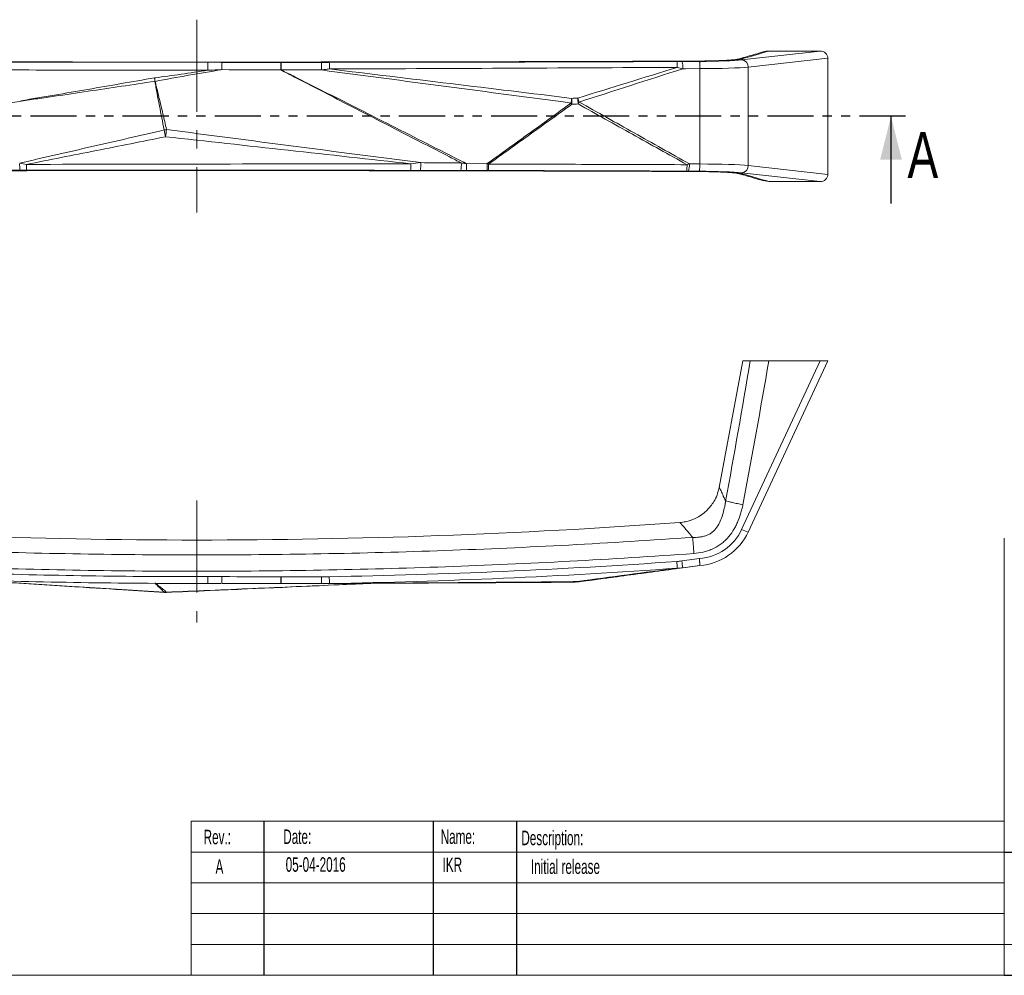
# Model space of a CAD drawing. Header units: millimetres. Extents: x 6 to 418, y 0 to 291.
# Tile 2 of 5: x 102 to 238, y 5 to 137. Entities that reach past the tile are written whole.
import ezdxf

# ---------------------------------------------------------------- set-up
doc = ezdxf.new("R2010")
doc.units = ezdxf.units.MM
doc.linetypes.add('CENTERX2', pattern=[20.32, 12.7, -2.54, 2.54, -2.54])
doc.linetypes.add('PHANTOM', pattern=[12.7, 6.35, -1.27, 1.27, -1.27, 1.27, -1.27])
doc.layers.add('GENTITLE', color=1, linetype='Continuous')
doc.layers.add('SLD-0', color=7, linetype='Continuous')
doc.styles.add('SLDTEXTSTYLE0', font='TXT', dxfattribs={"width": 0.605})
doc.styles.add('SLDTEXTSTYLE4', font='TXT', dxfattribs={"width": 0.75})

msp = doc.modelspace()

# ---------------------------------------------------------------- linework, layer by layer
at = {"color": 7, "linetype": 'CENTERX2', "lineweight": 0}
for p, q in [((126.73348, 136.76713), (126.73348, 110.17624)), ((126.73348, 70.47031), (126.73348, 53.65381))]:
    msp.add_line(p, q, dxfattribs=at)
at = {"color": 7, "linetype": 'Continuous', "lineweight": 15}
for p, q in [((201.84714, 131.22921), (212.65495, 132.44701)), ((212.65495, 132.44701), (205.59455, 132.44701)), ((138.37037, 130.88725), (143.91899, 130.88684)), ((195.24769, 131.0593), (190.59797, 131.04288)), ((193.60516, 131.00108), (196.02446, 131.01819)), ((213.73348, 131.46774), (202.75386, 130.23058)), ((213.73348, 131.46774), (213.73348, 115.42628)), ((143.9176, 129.83446), (138.36898, 129.83487)), ((196.09964, 116.87475), (196.09964, 130.01932)), ((202.75386, 116.66343), (202.75386, 130.23058)), ((102.48752, 125.54951), (97.36365, 124.72833)), ((163.90607, 116.91707), (166.77742, 116.91728)), ((194.64086, 116.88535), (196.09966, 116.87495)), ((166.77881, 115.9724), (163.90746, 115.97219)), ((191.95424, 115.84698), (195.24452, 115.83436)), ((195.96558, 115.87625), (194.50683, 115.88659)), ((201.39135, 115.57065), (201.32019, 115.58936)), ((212.65495, 114.44701), (201.84714, 115.6648)), ((202.75386, 116.66343), (213.73348, 115.42628)), ((205.59455, 114.44701), (204.81051, 114.58064)), ((212.65495, 114.44701), (205.59455, 114.44701)), ((202.00749, 89.72938), (198.75959, 72.29062)), ((201.84714, 66.49245), (212.65495, 89.72938)), ((213.73348, 89.72938), (202.75386, 66.12306)), ((212.65495, 89.72938), (205.59455, 89.72938)), ((212.65495, 89.72938), (213.73348, 89.72938)), ((199.63379, 70.34404), (199.65418, 70.44227)), ((193.60516, 62.13942), (196.02446, 62.466)), ((194.64086, 61.3219), (196.09966, 61.51924)), ((138.37037, 59.96739), (143.91899, 59.95969)), ((129.94383, 59.03118), (129.09779, 59.04145)), ((138.30355, 59.01913), (138.36904, 59.01949)), ((138.36899, 59.01973), (143.9176, 59.01203)), ((143.91768, 59.01282), (144.33899, 59.01647))]:
    msp.add_line(p, q, dxfattribs=at)
at = {"color": 8, "linetype": 'Continuous', "lineweight": 15}
for p, q in [((195.25786, 131.05543), (190.6056, 131.04011)), ((191.96209, 115.84975), (195.25506, 115.8386)), ((195.25486, 115.83846), (195.24465, 115.84894))]:
    msp.add_line(p, q, dxfattribs=at)
at = {"color": 7, "linetype": 'PHANTOM', "lineweight": 30}
msp.add_line((224.44687, 123.44701), (28.72313, 123.44701), dxfattribs=at)
at = {"color": 7, "linetype": 'Continuous', "lineweight": 30}
msp.add_line((222.44687, 111.44701), (222.44687, 123.44701), dxfattribs=at)
at = {"color": 7, "linetype": 'Continuous', "lineweight": 15, "flags": 128}
for points in [[(196.09964, 130.01916), (194.11766, 130.00516), (193.73893, 130.00248)], [(196.09964, 61.51941), (194.11766, 61.25187), (193.73893, 61.20075)]]:
    msp.add_lwpolyline(points, dxfattribs=at)
at = {"color": 8, "linetype": 'Continuous', "lineweight": 15, "flags": 128}
for points in [[(128.23865, 59.99274), (128.23923, 59.7934), (128.23979, 59.6043), (128.2403, 59.43313), (128.24074, 59.28686), (128.2411, 59.17144), (128.24136, 59.09157), (128.2415, 59.05049), (128.24154, 59.04508)], [(138.30019, 59.96733), (138.30084, 59.77448), (138.30147, 59.59096), (138.30204, 59.42374), (138.30255, 59.2792), (138.30297, 59.16282), (138.30328, 59.07904), (138.30347, 59.03104), (138.30354, 59.01967)], [(138.37037, 59.96739), (138.3701, 59.77341), (138.36984, 59.5889), (138.3696, 59.42098), (138.36939, 59.27611), (138.36922, 59.15987), (138.36909, 59.07674), (138.36901, 59.0299), (138.36899, 59.01973)], [(143.91899, 59.95969), (143.91872, 59.7657), (143.91846, 59.58119), (143.91822, 59.41328), (143.91801, 59.26841), (143.91783, 59.15217), (143.91771, 59.06903), (143.91763, 59.0222), (143.9176, 59.01203)]]:
    msp.add_lwpolyline(points, dxfattribs=at)
at = {"color": 7, "linetype": 'Continuous', "lineweight": 15}
for centre, radius, start, end in [((18.70721, 130.05239), 109.53463, 359.8638481, 0.4373999), ((158.3167, 130.1036), 28.12871, 178.4015956, 180.4489128), ((49.55527, 130.0808), 88.74858, 359.8472881, 0.5206451), ((354.46549, 130.07549), 216.09664, 179.7847716, 180.0637998), ((360.01411, 130.07509), 216.09664, 179.7847716, 180.0637998), ((130.51303, 130.15841), 14.49664, 359.2751539, 2.8820115), ((189.90062, 130.33911), 3.07792, 357.3723675, 12.3477437), ((191.5348, 130.21548), 2.2144, 354.4802046, 20.7791032), ((201.77248, 130.25047), 0.98158, 358.8390121, 85.6377744), ((-23.24875, 105.38636), 146.00419, 9.0158635, 9.207189), ((-59.19527, 107.61192), 181.3484, 6.5403891, 6.6949404), ((-157.10536, 170.25133), 338.44093, 352.3638231, 352.4739344), ((226.74057, 160.76962), 60.02325, 216.2485121, 216.437132), ((141.36339, 124.07834), 37.10254, 1.6078546, 2.8502376), ((142.96322, 124.14191), 36.34444, 1.5881591, 2.8599625), ((164.80177, 120.76511), 15.36385, 17.6226921, 19.7440754), ((164.4531, 133.70453), 17.13001, 330.0373699, 331.0640138), ((124.66854, 110.95487), 10.88273, 101.2409216, 102.9856104), ((153.71942, 127.84297), 32.117, 191.2826726, 192.9881079), ((76.35778, 126.77879), 46.47555, 352.3908144, 353.6379877), ((106.73187, 116.77948), 4.43502, 177.2537479, 190.0769423), ((111.99151, 116.66847), 8.76145, 179.0445901, 184.3393411), ((148.9389, 116.71613), 7.29222, 354.2981514, 1.4165224), ((151.92844, 116.80966), 5.68871, 351.7001258, 2.4871355), ((157.22815, 116.7824), 5.97432, 352.2152027, 2.2795431), ((351.6756, 116.72099), 187.76964, 179.9401686, 180.2284883), ((354.54695, 116.7212), 187.76964, 179.9401686, 180.2284883), ((161.46479, 116.68338), 5.49066, 352.5583866, 1.793893), ((190.92823, 116.6034), 3.39277, 347.8276003, 2.9161351), ((192.44022, 116.6723), 2.21093, 339.1836295, 5.5298462), ((201.77248, 116.64354), 0.98158, 274.3622256, 1.1609879), ((126.73348, 984.48384), 919.45742, 265.84656896, 274.15342247), ((195.50008, 69.44455), 7, 274.2980315, 335.0562238), ((195.50008, 69.49689), 8, 274.2980315, 335.0562238), ((204.23573, 71.05804), 5.15267, 242.38261, 253.2860568), ((288.9078, 68.65413), 96.22614, 183.9249078, 184.4773071), ((226.53337, 66.35303), 33.19671, 187.2921275, 188.9286579), ((-303.13155, 64.1223), 433.35023, 359.3277887, 359.4530827), ((456.74149, 65.16952), 311.79355, 180.9558539, 181.1293135), ((178.337, 61.20788), 2, 270.3326911, 273.0341929), ((179.42474, 59.52326), 0.2532, 230.1211936, 274.5006021), ((179.17728, 61.25289), 2, 273.0969075, 277.668727), ((122.33745, 59.77608), 1.94687, 266.6334663, 276.182459), ((122.41576, 59.79533), 2, 266.4311753, 270), ((122.41576, 59.79533), 2, 270, 272.428865)]:
    msp.add_arc(centre, radius, start, end, dxfattribs=at)
at = {"color": 8, "linetype": 'Continuous', "lineweight": 15}
for centre, radius, start, end in [((178.31346, 59.31278), 0.11061, 288.5417336, 344.4757767), ((178.54097, 59.28149), 0.12095, 179.2006441, 215.8288167), ((179.38569, 59.32748), 0.1233, 179.3175212, 215.5377814), ((122.30218, 57.90779), 0.10913, 223.5746112, 264.2617294), ((122.48798, 57.8573), 0.06147, 281.766301, 344.1671578)]:
    msp.add_arc(centre, radius, start, end, dxfattribs=at)
at = {"color": 7, "linetype": 'Continuous', "lineweight": 15}
for centre, major_axis, ratio, start_param, end_param in [((212.63061, 131.44563), (-1.09718, -0.12363), 0.905700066, 3.039892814, 4.588615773), ((195.50008, 131.38392), (7, 0), 0.052407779, 4.787403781, 5.847834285), ((195.50008, 130.38529), (8, 0), 0.045856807, 4.787403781, 5.847834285), ((195.50008, 116.50872), (8, 0), 0.045856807, 0.435351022, 1.495780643), ((195.50008, 115.51009), (7, 0), 0.052407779, 0.435351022, 1.504268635), ((212.63061, 115.44838), (1.09718, -0.12363), 0.905700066, 4.836162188, 6.384885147)]:
    msp.add_ellipse(centre, major_axis=major_axis, ratio=ratio, start_param=start_param, end_param=end_param, dxfattribs=at)
for points, knots in [([(204.80747, 132.33136), (204.70004, 132.29852), (203.9142, 132.05825), (202.75831, 131.71926), (201.66747, 131.413), (201.31675, 131.31453)], [0, 0, 0, 0, 0.097017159, 0.709676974, 1, 1, 1, 1]), ([(204.80984, 132.32508), (204.82769, 132.332), (204.95945, 132.38307), (205.22432, 132.4288), (205.47036, 132.4409), (205.59455, 132.44701)], [0, 0, 0, 0, 0.072010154, 0.531570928, 1, 1, 1, 1]), ([(190.6056, 131.04011), (186.56897, 131.02616), (176.94418, 130.99288), (161.70975, 130.95817), (144.90662, 130.93331), (128.08857, 130.92444), (112.44807, 130.93047), (97.99331, 130.94787), (84.72551, 130.97383), (72.84937, 131.00449), (65.40119, 131.03067), (62.37069, 131.04133)], [0, 0, 0, 0, 0.094567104, 0.225481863, 0.356436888, 0.487513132, 0.618629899, 0.72205285, 0.825495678, 0.928998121, 1, 1, 1, 1]), ([(62.4996, 131.00133), (73.43901, 130.96189), (84.3911, 130.93295), (106.30822, 130.8954), (117.2734, 130.88692), (128.23865, 130.88858)], [0, 0, 0, 0, 0.5, 0.5, 1, 1, 1, 1]), ([(128.23865, 130.88858), (128.68661, 130.88864), (129.13457, 130.88861), (129.58252, 130.88847), (129.78799, 130.88841), (129.99347, 130.88832), (130.19894, 130.88821)], [0, 0, 0, 0, 0.001343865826, 0.001343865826, 0.001343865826, 0.001960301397, 0.001960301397, 0.001960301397, 0.001960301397]), ([(138.30019, 130.88724), (138.30182, 130.88724), (138.30344, 130.88724), (138.30507, 130.88724), (138.32684, 130.88725), (138.34861, 130.88725), (138.37037, 130.88725)], [0.00000000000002, 0.00000000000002, 0.00000000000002, 0.00000000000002, 0.00000487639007, 0.00000487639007, 0.00000487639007, 0.00007018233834, 0.00007018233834, 0.00007018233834, 0.00007018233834]), ([(144.99133, 130.88729), (152.98498, 130.89454), (160.97652, 130.90719), (176.95019, 130.94383), (184.93221, 130.96794), (192.90735, 130.99731)], [0, 0, 0, 0, 0.5, 0.5, 1, 1, 1, 1]), ([(201.40543, 131.33524), (201.38641, 131.33056), (201.34361, 131.32002), (201.24581, 131.30195), (201.0173, 131.26927), (200.68951, 131.23363), (200.27689, 131.19876), (199.78907, 131.16658), (199.23714, 131.13833), (198.6065, 131.11347), (197.91771, 131.09345), (197.17275, 131.07773), (196.37056, 131.06648), (195.71925, 131.06097), (195.33914, 131.05961), (195.24768, 131.05928)], [0, 0, 0, 0, 0.066195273, 0.148963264, 0.235004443, 0.323001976, 0.411981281, 0.487840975, 0.568619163, 0.647477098, 0.725748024, 0.804168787, 0.886646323, 0.972727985, 1, 1, 1, 1]), ([(202.02558, 131.4075), (201.98226, 131.39637), (201.93708, 131.38526), (201.83342, 131.36331), (201.7763, 131.35243), (201.58811, 131.32012), (201.44038, 131.29901), (201.17882, 131.26811), (201.08493, 131.25793), (200.88196, 131.23788), (200.77253, 131.22797), (200.424, 131.19923), (200.16351, 131.18121), (199.72232, 131.15625), (199.5658, 131.14823), (199.23989, 131.1332), (198.73266, 131.11218), (198.1711, 131.09567), (197.5746, 131.08206), (197.36968, 131.07801), (196.95781, 131.071), (196.74974, 131.068), (196.11971, 131.06041), (195.692, 131.0572), (195.25765, 131.05558)], [0, 0, 0, 0, 0.0625, 0.0625, 0.125, 0.125, 0.25, 0.25, 0.3125, 0.3125, 0.375, 0.375, 0.5, 0.5, 0.5625, 0.5625, 0.625, 0.75, 0.75, 0.8125, 0.8125, 0.875, 0.875, 1, 1, 1, 1]), ([(196.09974, 130.01916), (196.09958, 130.05071), (196.09924, 130.11575), (196.09803, 130.21528), (196.09603, 130.31844), (196.09302, 130.4236), (196.08885, 130.52877), (196.08337, 130.63154), (196.07652, 130.72915), (196.06828, 130.81845), (196.05872, 130.89615), (196.048, 130.95814), (196.03636, 131.00286), (196.02847, 131.01302), (196.02446, 131.01819)], [0, 0, 0, 0, 0.062279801, 0.12838193, 0.198308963, 0.272062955, 0.349645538, 0.431057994, 0.516301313, 0.60537624, 0.698283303, 0.79502285, 0.895595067, 1, 1, 1, 1]), ([(201.31772, 131.31142), (201.32991, 131.3155), (201.35868, 131.32513), (201.38847, 131.33092), (201.40564, 131.33426)], [0, 0, 0, 0, 0.423551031, 1, 1, 1, 1]), ([(128.24154, 129.7921), (117.26434, 129.80192), (106.28722, 129.82258), (84.34622, 129.88236), (73.38221, 129.92107), (62.43089, 129.96871)], [0, 0, 0, 0, 0.5, 0.5, 1, 1, 1, 1]), ([(130.18886, 129.88321), (128.65054, 129.62764), (127.11283, 129.3683), (124.04021, 128.83317), (122.50559, 128.55618), (120.97287, 128.26827)], [0, 0, 0, 0, 0.5, 0.5, 1, 1, 1, 1]), ([(130.18886, 129.88321), (129.98477, 129.87362), (129.78068, 129.86405), (129.57659, 129.85448), (129.13159, 129.83362), (128.68656, 129.81282), (128.24154, 129.7921)], [0, 0, 0, 0, 0.000612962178, 0.000612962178, 0.000612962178, 0.001949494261, 0.001949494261, 0.001949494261, 0.001949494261]), ([(163.19774, 117.02003), (162.66116, 117.29554), (162.12461, 117.57108), (161.58807, 117.84666), (159.2166, 119.06468), (156.84546, 120.28333), (154.47477, 121.50284), (153.32468, 122.09447), (152.1747, 122.68629), (151.02484, 123.27836), (148.62107, 124.51607), (146.21785, 125.75483), (143.8154, 126.99508), (142.61415, 127.61521), (141.4131, 128.23573), (140.21229, 128.85669), (139.57597, 129.18575), (138.93972, 129.51493), (138.30354, 129.84425)], [0.00219001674, 0.00219001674, 0.00219001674, 0.00219001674, 0.00400000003, 0.00400000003, 0.00400000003, 0.01200000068, 0.01200000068, 0.01200000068, 0.01588102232, 0.01588102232, 0.01588102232, 0.02399426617, 0.02399426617, 0.02399426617, 0.0280509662, 0.0280509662, 0.0280509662, 0.03020064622, 0.03020064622, 0.03020064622, 0.03020064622]), ([(138.36898, 129.83487), (138.35462, 129.83693), (138.34025, 129.83899), (138.32589, 129.84105), (138.31996, 129.8419), (138.31402, 129.84275), (138.30809, 129.8436), (138.30657, 129.84382), (138.30506, 129.84404), (138.30354, 129.84425)], [0, 0, 0, 0, 0.00004353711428, 0.00004353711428, 0.00004353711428, 0.00006152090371, 0.00006152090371, 0.00006152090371, 0.00006611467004, 0.00006611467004, 0.00006611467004, 0.00006611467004]), ([(163.90607, 116.91707), (162.89544, 117.42992), (161.88476, 117.94267), (160.87403, 118.4553), (157.61411, 120.10869), (154.3536, 121.76092), (151.09217, 123.41132), (148.6798, 124.63206), (146.26693, 125.85181), (143.85333, 127.0701), (142.64653, 127.67925), (141.43954, 128.28803), (140.23233, 128.89636), (139.61127, 129.20932), (138.99016, 129.52216), (138.36898, 129.83487)], [0.00197358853, 0.00197358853, 0.00197358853, 0.00197358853, 0.00537441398, 0.00537441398, 0.00537441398, 0.0163430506, 0.0163430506, 0.0163430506, 0.02445615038, 0.02445615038, 0.02445615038, 0.02851269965, 0.02851269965, 0.02851269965, 0.03059959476, 0.03059959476, 0.03059959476, 0.03059959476]), ([(145.00851, 129.97501), (144.90121, 129.96108), (144.79389, 129.94717), (144.68655, 129.9333), (144.43029, 129.90018), (144.17393, 129.86722), (143.9176, 129.83446)], [0, 0, 0, 0, 0.000324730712, 0.000324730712, 0.000324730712, 0.00110006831, 0.00110006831, 0.00110006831, 0.00110006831]), ([(178.33422, 125.27855), (172.59914, 126.04559), (166.8621, 126.79781), (155.38918, 128.3111), (149.65365, 129.07475), (143.9176, 129.83446)], [0, 0, 0, 0, 0.5, 0.5, 1, 1, 1, 1]), ([(192.97531, 130.19801), (184.99182, 130.15355), (177.0014, 130.11163), (161.01082, 130.03557), (153.01075, 130.00198), (145.00851, 129.97501)], [0, 0, 0, 0, 0.5, 0.5, 1, 1, 1, 1]), ([(145.00851, 129.97501), (150.57693, 129.29801), (156.14525, 128.62034), (167.28326, 127.27664), (172.8527, 126.6085), (178.42003, 125.92328)], [0, 0, 0, 0, 0.5, 0.5, 1, 1, 1, 1]), ([(102.47989, 125.60245), (103.24823, 125.72231), (104.0152, 125.85026), (105.549, 126.10703), (106.31564, 126.23692), (108.61527, 126.62828), (110.14795, 126.89159), (114.74551, 127.68423), (117.80983, 128.21669), (120.87435, 128.74776)], [0, 0, 0, 0, 0.125, 0.125, 0.25, 0.25, 0.5, 0.5, 1, 1, 1, 1]), ([(120.95156, 128.26637), (117.87453, 127.81191), (114.79791, 127.35437), (110.1828, 126.66891), (108.6444, 126.44058), (106.33641, 126.10068), (105.56702, 125.98778), (104.02785, 125.76459), (103.25823, 125.6533), (102.48751, 125.54949)], [0, 0, 0, 0, 0.5, 0.5, 0.75, 0.75, 0.875, 0.875, 1, 1, 1, 1]), ([(122.22312, 121.55929), (122.11215, 122.11741), (122.0042, 122.67601), (121.786, 123.79277), (121.67591, 124.35094), (121.45672, 125.46746), (121.34782, 126.02582), (121.1923, 126.86479), (121.14182, 127.1447), (121.04464, 127.70518), (121.00059, 127.9862), (120.95156, 128.26637)], [0, 0, 0, 0, 0.25, 0.25, 0.5, 0.5, 0.75, 0.75, 0.875, 0.875, 1, 1, 1, 1]), ([(120.97287, 128.26827), (120.97609, 128.25606), (120.97926, 128.24384), (120.98242, 128.23162), (121.00748, 128.13444), (121.03135, 128.03695), (121.05522, 127.93947), (121.10795, 127.72412), (121.15993, 127.50857), (121.21197, 127.29302), (121.41043, 126.47095), (121.60934, 125.64883), (121.80503, 124.82597), (121.97097, 124.12816), (122.13347, 123.42956), (122.29388, 122.73052), (122.37816, 122.36327), (122.46202, 121.99592), (122.54711, 121.62883)], [0, 0, 0, 0, 0.000038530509, 0.000038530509, 0.000038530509, 0.00034482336, 0.00034482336, 0.00034482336, 0.001021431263, 0.001021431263, 0.001021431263, 0.003601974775, 0.003601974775, 0.003601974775, 0.00579038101, 0.00579038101, 0.00579038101, 0.006940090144, 0.006940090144, 0.006940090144, 0.006940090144]), ([(166.77742, 116.91728), (168.7046, 118.30939), (170.63219, 119.70093), (174.48799, 122.48316), (176.415, 123.87551), (178.33422, 125.27855)], [0, 0, 0, 0, 0.5, 0.5, 1, 1, 1, 1]), ([(178.45132, 125.11939), (176.5415, 123.73289), (174.62402, 122.35698), (170.78763, 119.60717), (168.86986, 118.23167), (166.95276, 116.85526)], [0, 0, 0, 0, 0.5, 0.5, 1, 1, 1, 1]), ([(194.31661, 116.776), (191.81319, 118.17209), (189.31004, 119.56885), (184.30242, 122.35986), (181.79633, 123.75124), (179.2937, 125.1492)], [0, 0, 0, 0, 0.5, 0.5, 1, 1, 1, 1]), ([(179.44461, 125.41648), (181.97577, 123.99162), (184.51037, 122.57324), (189.57565, 119.72934), (192.10792, 118.30666), (194.64086, 116.88535)], [0, 0, 0, 0, 0.5, 0.5, 1, 1, 1, 1]), ([(102.30194, 116.99198), (105.62022, 117.75889), (108.94198, 118.51187), (115.58372, 120.02806), (118.90363, 120.79153), (122.22312, 121.55929)], [0, 0, 0, 0, 0.5, 0.5, 1, 1, 1, 1]), ([(122.54711, 121.62883), (128.39085, 120.85697), (134.23468, 120.09261), (145.92244, 118.56651), (151.76707, 117.81041), (157.61179, 117.05652)], [0, 0, 0, 0, 0.5, 0.5, 1, 1, 1, 1]), ([(122.42408, 120.62471), (119.22564, 119.98555), (116.02689, 119.34957), (109.62848, 118.08383), (106.42872, 117.45457), (103.23128, 116.81456)], [0, 0, 0, 0, 0.5, 0.5, 1, 1, 1, 1]), ([(156.22889, 116.8964), (150.59598, 117.52374), (144.96244, 118.14798), (133.69454, 119.39319), (128.05984, 120.01099), (122.42408, 120.62471)], [0, 0, 0, 0, 0.5, 0.5, 1, 1, 1, 1]), ([(157.61179, 117.05652), (158.27747, 117.05205), (158.94318, 117.04762), (159.60891, 117.04323), (160.80511, 117.03535), (162.00139, 117.02761), (163.19774, 117.02003)], [0, 0, 0, 0, 0.002000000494, 0.002000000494, 0.002000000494, 0.005593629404, 0.005593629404, 0.005593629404, 0.005593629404]), ([(163.19774, 117.02003), (163.34847, 116.99795), (163.49931, 116.97597), (163.65019, 116.95408), (163.7125, 116.94504), (163.77483, 116.93602), (163.83715, 116.92702), (163.86012, 116.9237), (163.8831, 116.92038), (163.90607, 116.91707)], [0, 0, 0, 0, 0.0004574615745, 0.0004574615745, 0.0004574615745, 0.0006463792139, 0.0006463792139, 0.0006463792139, 0.0007160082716, 0.0007160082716, 0.0007160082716, 0.0007160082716]), ([(166.95276, 116.85526), (171.51703, 116.84549), (176.07989, 116.83392), (185.20143, 116.80806), (189.76002, 116.79336), (194.31661, 116.776)], [0, 0, 0, 0, 0.5, 0.5, 1, 1, 1, 1]), ([(195.96558, 115.87625), (195.99957, 115.88938), (196.03337, 116.00279), (196.08267, 116.36999), (196.0979, 116.62179), (196.09966, 116.87495)], [0, 0, 0, 0, 0.5, 0.5, 1, 1, 1, 1]), ([(62.85181, 115.85387), (66.89163, 115.86784), (76.5196, 115.90112), (91.75722, 115.93584), (108.56034, 115.9607), (125.37839, 115.96958), (141.01841, 115.96355), (155.47217, 115.94613), (168.73852, 115.92021), (180.9039, 115.8887), (188.64157, 115.86145), (191.96209, 115.84975)], [0, 0, 0, 0, 0.093999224, 0.224025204, 0.354091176, 0.484277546, 0.614504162, 0.717213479, 0.819942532, 0.922730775, 1, 1, 1, 1]), ([(103.25517, 116.00555), (103.12746, 116.00538), (102.99978, 116.00516), (102.87214, 116.00488), (102.70309, 116.00451), (102.53412, 116.00405), (102.36526, 116.00348)], [0, 0, 0, 0, 0.0003832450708, 0.0003832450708, 0.0003832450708, 0.0008908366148, 0.0008908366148, 0.0008908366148, 0.0008908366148]), ([(194.24472, 115.88802), (189.69285, 115.90542), (185.13898, 115.92138), (176.02689, 115.94951), (171.46876, 115.9617), (166.9092, 115.97225)], [0, 0, 0, 0, 0.5, 0.5, 1, 1, 1, 1]), ([(195.24478, 115.83459), (195.39979, 115.83427), (195.55936, 115.83395), (195.71593, 115.83248), (195.72041, 115.83243)], [0, 0, 0, 0, 0.971433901, 1, 1, 1, 1]), ([(195.25486, 115.83845), (195.68906, 115.83686), (196.11667, 115.83367), (196.74658, 115.82611), (196.95463, 115.82312), (197.36644, 115.81613), (197.57135, 115.81209), (198.16769, 115.7985), (198.72913, 115.78201), (199.23632, 115.761), (199.56222, 115.74598), (199.71867, 115.73796), (200.15976, 115.71301), (200.42027, 115.69501), (200.76895, 115.66628), (200.87843, 115.65638), (201.08144, 115.63635), (201.17535, 115.62619), (201.43702, 115.59534), (201.58485, 115.57427), (201.77336, 115.54203), (201.83061, 115.53118), (201.93459, 115.50929), (201.98001, 115.49821), (202.02346, 115.4871)], [0, 0, 0, 0, 0.125, 0.125, 0.1875, 0.1875, 0.25, 0.25, 0.375, 0.4375, 0.4375, 0.5, 0.5, 0.625, 0.625, 0.6875, 0.6875, 0.75, 0.75, 0.875, 0.875, 0.9375, 0.9375, 1, 1, 1, 1]), ([(195.72041, 115.83243), (195.99886, 115.83018), (196.54337, 115.82578), (197.34383, 115.81326), (198.09733, 115.79606), (198.79345, 115.77381), (199.40158, 115.74813), (199.92765, 115.71896), (200.38192, 115.687), (200.76311, 115.653), (201.07022, 115.61764), (201.26225, 115.58991), (201.36958, 115.56722), (201.33794, 115.57509), (201.37727, 115.56521), (201.38914, 115.56222)], [0, 0, 0, 0, 0.087999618, 0.172076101, 0.260633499, 0.345333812, 0.428449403, 0.508743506, 0.592776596, 0.679368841, 0.769202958, 0.862741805, 0.942165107, 0.982546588, 1, 1, 1, 1]), ([(201.31772, 115.57997), (201.55197, 115.51432), (202.48928, 115.25161), (203.66115, 114.9123), (204.55612, 114.63932), (204.80744, 114.56266)], [0, 0, 0, 0, 0.19330321, 0.773463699, 1, 1, 1, 1]), ([(202.0396, 89.72938), (202.031, 89.72938), (201.99094, 89.72938), (202.2645, 89.72938), (202.7818, 89.72938), (203.03911, 89.72938)], [0, 0, 0, 0, 0.120808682, 0.562668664, 1, 1, 1, 1]), ([(203.03911, 89.72938), (203.12057, 89.72938), (203.2441, 89.72938), (203.5734, 89.72938), (203.77206, 89.72938), (204.23107, 89.72938), (204.48416, 89.72938), (204.88974, 89.72938), (205.02938, 89.72938), (205.30963, 89.72938), (205.4513, 89.72938), (205.59455, 89.72938)], [0, 0, 0, 0, 0.25, 0.25, 0.5, 0.5, 0.75, 0.75, 0.875, 0.875, 1, 1, 1, 1]), ([(198.74454, 72.29549), (198.6629, 71.93489), (198.50612, 71.24236), (198.06476, 70.37751), (197.62141, 69.73451), (197.17528, 69.22365), (196.63064, 68.71842), (195.83993, 68.16672), (194.95881, 67.76872), (194.08533, 67.52616), (193.58843, 67.47077), (193.32731, 67.44166)], [0, 0, 0, 0, 0.141283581, 0.271328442, 0.36917916, 0.440437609, 0.531170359, 0.653515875, 0.808577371, 0.899408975, 1, 1, 1, 1]), ([(199.62791, 70.35812), (199.4883, 70.68572), (199.20909, 71.3409), (198.92902, 71.96725), (198.77633, 72.3014), (198.78198, 72.28898), (198.78389, 72.28479)], [0, 0, 0, 0, 0.2850082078, 0.5699921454, 0.8549383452, 1, 1, 1, 1]), ([(195.10342, 65.39659), (195.25929, 65.39139), (195.41802, 65.391), (195.73086, 65.40205), (195.88667, 65.4134), (196.19693, 65.45038), (196.35137, 65.47598), (196.65861, 65.54513), (196.81266, 65.58916), (197.11146, 65.69776), (197.25608, 65.7621), (197.53455, 65.91351), (197.66932, 66.00137), (198.0486, 66.29703), (198.26675, 66.53762), (198.62715, 67.0535), (198.77393, 67.33034), (199.02766, 67.9072), (199.13308, 68.20421), (199.31582, 68.80326), (199.39341, 69.10668), (199.49463, 69.56687), (199.52578, 69.72112), (199.56893, 69.95376), (199.5896, 70.0704), (199.6122, 70.20703), (199.62312, 70.27549), (199.62772, 70.30486), (199.63077, 70.32444), (199.63236, 70.33423), (199.63379, 70.34404)], [0, 0, 0, 0, 0.0625, 0.0625, 0.125, 0.125, 0.1875, 0.1875, 0.25, 0.25, 0.3125, 0.3125, 0.375, 0.375, 0.5, 0.5, 0.625, 0.625, 0.75, 0.75, 0.875, 0.875, 0.9375, 0.9375, 0.96875, 0.984375, 0.9921875, 0.99609375, 0.99609375, 1, 1, 1, 1]), ([(202.02558, 69.8945), (201.98226, 69.68203), (201.93708, 69.47009), (201.83342, 69.05114), (201.7763, 68.8436), (201.58811, 68.22714), (201.44038, 67.82429), (201.17882, 67.23464), (201.08493, 67.04053), (200.88196, 66.65787), (200.77253, 66.46887), (200.424, 65.92038), (200.16351, 65.57663), (199.72232, 65.10029), (199.5658, 64.94723), (199.23989, 64.66042), (198.73266, 64.25932), (198.1711, 63.94431), (197.5746, 63.68466), (197.36968, 63.60739), (196.95781, 63.47353), (196.74974, 63.41639), (196.11971, 63.27157), (195.692, 63.21026), (195.25765, 63.17929)], [0, 0, 0, 0, 0.0625, 0.0625, 0.125, 0.125, 0.25, 0.25, 0.3125, 0.3125, 0.375, 0.375, 0.5, 0.5, 0.5625, 0.5625, 0.625, 0.75, 0.75, 0.8125, 0.8125, 0.875, 0.875, 1, 1, 1, 1]), ([(199.65418, 70.44227), (199.74869, 70.41119), (199.87579, 70.37481), (200.11444, 70.31246), (200.20196, 70.29041), (200.38759, 70.24511), (200.48632, 70.2217), (200.6957, 70.17332), (200.80722, 70.14817), (201.03566, 70.09782), (201.1531, 70.07249), (201.515, 69.99604), (201.7734, 69.94363), (202.02558, 69.8945)], [0, 0, 0, 0, 0.25, 0.25, 0.375, 0.375, 0.5, 0.5, 0.625, 0.625, 0.75, 0.75, 1, 1, 1, 1]), ([(58.36077, 65.39348), (69.74057, 64.58869), (81.12911, 63.98441), (103.92371, 63.17823), (115.33344, 62.97642), (138.14044, 62.9765), (149.54015, 63.17817), (172.33199, 63.98415), (183.72639, 64.58869), (195.1062, 65.39348)], [0, 0, 0, 0, 0.25, 0.25, 0.5, 0.5, 0.75, 0.75, 1, 1, 1, 1]), ([(195.10342, 65.39659), (195.12024, 65.14283), (195.14338, 64.80371), (195.19693, 64.03392), (195.22728, 63.60401), (195.25765, 63.17929)], [0, 0, 0, 0, 0.5, 0.5, 1, 1, 1, 1]), ([(195.25786, 63.17646), (183.8529, 62.35997), (172.43298, 61.74681), (149.59004, 60.92942), (138.16468, 60.72494), (115.30621, 60.7249), (103.8706, 60.92956), (81.02483, 61.74723), (69.61093, 62.36015), (58.20598, 63.17668)], [0, 0, 0, 0, 0.25, 0.25, 0.5, 0.5, 0.75, 0.75, 1, 1, 1, 1]), ([(196.09974, 61.51943), (196.09958, 61.52028), (196.09924, 61.52204), (196.09803, 61.53709), (196.09603, 61.56303), (196.09302, 61.6023), (196.08885, 61.65593), (196.08337, 61.72508), (196.07652, 61.81046), (196.06828, 61.91232), (196.05872, 62.03037), (196.048, 62.16363), (196.03636, 62.31021), (196.02847, 62.41343), (196.02446, 62.466)], [0, 0, 0, 0, 0.062279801, 0.12838193, 0.198308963, 0.272062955, 0.349645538, 0.431057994, 0.516301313, 0.60537624, 0.698283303, 0.79502285, 0.895595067, 1, 1, 1, 1]), ([(128.24154, 59.04988), (117.26434, 59.01712), (106.28722, 59.17811), (84.34622, 59.89396), (73.38221, 60.44645), (62.43089, 61.19944)], [0, 0, 0, 0, 0.5, 0.5, 1, 1, 1, 1]), ([(62.4996, 62.14417), (73.43901, 61.39171), (84.3911, 60.83939), (106.30822, 60.12293), (117.2734, 59.96115), (128.23865, 59.99274)], [0, 0, 0, 0, 0.5, 0.5, 1, 1, 1, 1]), ([(144.99133, 59.96818), (152.98498, 60.10663), (160.97652, 60.3479), (176.95019, 61.04713), (184.93221, 61.50711), (192.90735, 62.06755)], [0, 0, 0, 0, 0.5, 0.5, 1, 1, 1, 1]), ([(192.97531, 61.14231), (184.99182, 60.57821), (177.0014, 60.1145), (161.01082, 59.40869), (153.01075, 59.16471), (145.00851, 59.0244)], [0, 0, 0, 0, 0.5, 0.5, 1, 1, 1, 1]), ([(179.44461, 59.27083), (181.97577, 59.61165), (184.51037, 59.9539), (189.57565, 60.6379), (192.10792, 60.97951), (194.64086, 61.3219)], [0, 0, 0, 0, 0.5, 0.5, 1, 1, 1, 1]), ([(128.23865, 59.99274), (128.68661, 59.99403), (129.13457, 59.9934), (129.58252, 59.99075), (129.78799, 59.98953), (129.99347, 59.98789), (130.19894, 59.98582)], [0, 0, 0, 0, 0.001343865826, 0.001343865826, 0.001343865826, 0.001960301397, 0.001960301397, 0.001960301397, 0.001960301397]), ([(138.30019, 59.96733), (138.30182, 59.96733), (138.30344, 59.96734), (138.30507, 59.96734), (138.32684, 59.96741), (138.34861, 59.96743), (138.37037, 59.96739)], [0.00000000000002, 0.00000000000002, 0.00000000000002, 0.00000000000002, 0.00000487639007, 0.00000487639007, 0.00000487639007, 0.00007018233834, 0.00007018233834, 0.00007018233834, 0.00007018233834]), ([(91.18908, 59.49857), (91.57883, 59.49011), (92.26202, 59.47527), (93.13684, 59.45327), (93.80257, 59.43531), (94.45152, 59.41678), (95.19579, 59.39407), (95.9874, 59.36806), (96.7703, 59.34037), (97.48447, 59.31334), (98.17586, 59.28563), (98.93317, 59.25331), (99.83912, 59.21185), (100.95188, 59.1565), (102.20322, 59.08819), (103.08643, 59.03144), (103.54172, 59.00218)], [0, 0, 0, 0, 0.090257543, 0.158212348, 0.20396892, 0.255671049, 0.316414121, 0.384114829, 0.445781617, 0.506194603, 0.559253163, 0.619064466, 0.687542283, 0.771440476, 0.882177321, 1, 1, 1, 1]), ([(103.54181, 59.00358), (104.49872, 58.94089), (106.37568, 58.81795), (108.25376, 58.69807), (109.17435, 58.63931)], [0, 0, 0, 0, 0.5098199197, 1, 1, 1, 1]), ([(109.19562, 58.63549), (111.6365, 58.47691), (116.00161, 58.19331), (120.36723, 57.92157), (122.29168, 57.80178)], [0, 0, 0, 0, 0.559179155, 1, 1, 1, 1]), ([(122.22312, 57.83257), (122.11215, 57.93797), (122.0042, 58.04391), (121.786, 58.25582), (121.67591, 58.36181), (121.45672, 58.57395), (121.34782, 58.68014), (121.1923, 58.83978), (121.14182, 58.89305), (121.04464, 58.99963), (121.00059, 59.05292), (120.95156, 59.1062)], [0, 0, 0, 0, 0.25, 0.25, 0.5, 0.5, 0.75, 0.75, 0.875, 0.875, 1, 1, 1, 1]), ([(122.50032, 57.79994), (124.51905, 57.88577), (133.22487, 58.25588), (142.59156, 58.68278), (149.94016, 59.01857), (150.60511, 59.04895)], [0, 0, 0, 0, 0.2154203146, 0.9290064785, 1, 1, 1, 1]), ([(128.24156, 59.04501), (128.25308, 59.04507), (128.85769, 59.04813), (129.46229, 59.04257), (130.05537, 59.03711)], [0, 0, 0, 0, 0.019052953, 1, 1, 1, 1]), ([(144.33213, 59.01298), (146.01266, 59.02263), (154.76829, 59.07289), (163.52453, 59.12289), (170.60012, 59.1633)], [0, 0, 0, 0, 0.191937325, 1, 1, 1, 1]), ([(145.00851, 59.0244), (150.57693, 59.06172), (156.14525, 59.10208), (167.28326, 59.18827), (172.8527, 59.23428), (178.42003, 59.28318)], [0, 0, 0, 0, 0.5, 0.5, 1, 1, 1, 1]), ([(170.60012, 59.1633), (170.74165, 59.16411), (173.32474, 59.17888), (175.90747, 59.19379), (178.3487, 59.20788)], [0, 0, 0, 0, 0.054790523, 1, 1, 1, 1]), ([(178.44259, 59.21305), (178.59162, 59.21994), (178.8726, 59.23292), (179.15345, 59.24872), (179.28533, 59.25613)], [0, 0, 0, 0, 0.530409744, 1, 1, 1, 1])]:
    msp.add_open_spline(points, degree=3, knots=knots, dxfattribs=at)
for points in [[(205.59455, 132.44701), (204.45164, 132.10007), (203.2593, 131.75359), (202.02558, 131.4075)], [(130.19894, 130.88821), (132.89931, 130.88679), (135.59974, 130.88677), (138.30019, 130.88724)], [(143.91899, 130.88684), (144.27644, 130.88682), (144.63391, 130.88696), (144.99133, 130.88729)], [(192.90735, 130.99731), (193.14076, 130.99817), (193.3737, 130.99944), (193.60516, 131.00108)], [(120.91651, 128.75407), (123.36339, 129.06259), (125.80332, 129.42188), (128.24154, 129.7921)], [(138.30354, 129.84425), (135.5986, 129.85337), (132.89365, 129.86462), (130.18886, 129.88321)], [(179.2624, 125.95532), (183.82994, 127.3816), (188.40463, 128.78356), (192.97531, 130.19801)], [(193.73893, 130.00248), (188.97505, 128.47093), (184.20574, 126.95669), (179.44461, 125.41648)], [(193.73893, 130.00248), (193.48559, 130.06717), (193.23069, 130.13244), (192.97531, 130.19801)], [(120.91651, 128.75407), (120.90241, 128.75229), (120.88835, 128.75019), (120.87435, 128.74776)], [(120.95156, 128.26637), (120.95822, 128.26725), (120.96492, 128.26786), (120.97163, 128.26821)], [(102.48752, 125.54946), (102.48498, 125.56712), (102.48244, 125.58479), (102.47989, 125.60245)], [(178.42003, 125.92328), (178.70083, 125.934), (178.98161, 125.94468), (179.2624, 125.95532)], [(179.2937, 125.1492), (179.01292, 125.13928), (178.73212, 125.12935), (178.45132, 125.11939)], [(102.30194, 116.99198), (102.61141, 116.93323), (102.92139, 116.87407), (103.23128, 116.81456)], [(103.23128, 116.81456), (120.89511, 116.85574), (138.5698, 116.88926), (156.22889, 116.8964)], [(156.22889, 116.8964), (156.69016, 116.95022), (157.15119, 117.0036), (157.61179, 117.05652)], [(166.77742, 116.91728), (166.83594, 116.89663), (166.89445, 116.87593), (166.95276, 116.85526)], [(194.31661, 116.776), (194.42511, 116.81258), (194.53319, 116.84903), (194.64086, 116.88535)], [(102.36526, 116.00348), (100.67772, 115.99787), (98.9895, 115.99288), (97.30069, 115.98844)], [(156.19504, 115.99164), (138.55534, 116.02324), (120.89989, 116.02829), (103.25517, 116.00555)], [(157.55756, 115.98848), (157.1036, 115.98977), (156.64941, 115.99082), (156.19504, 115.99164)], [(163.1474, 115.97317), (161.28394, 115.97808), (159.42065, 115.98318), (157.55756, 115.98848)], [(163.90746, 115.97219), (163.65408, 115.97217), (163.40059, 115.9725), (163.1474, 115.97317)], [(166.9092, 115.97225), (166.86577, 115.97235), (166.82228, 115.9724), (166.77881, 115.9724)], [(194.50683, 115.88659), (194.41978, 115.8872), (194.33237, 115.88768), (194.24472, 115.88802)], [(202.02346, 115.4871), (203.25793, 115.14082), (204.45099, 114.79414), (205.59455, 114.44701)], [(199.62869, 70.35654), (200.81234, 76.80485), (201.94887, 83.26287), (203.03911, 89.72938)], [(205.59455, 89.72938), (204.45164, 83.10948), (203.2593, 76.49813), (202.02558, 69.8945)], [(199.65418, 70.44227), (199.64523, 70.41379), (199.63629, 70.38529), (199.62735, 70.35678)], [(179.2624, 59.32895), (183.82994, 59.93108), (188.40463, 60.53614), (192.97531, 61.14231)], [(193.73893, 61.20075), (188.97505, 60.55766), (184.20574, 59.91362), (179.44461, 59.27083)], [(192.90735, 62.06755), (193.14076, 62.08395), (193.3737, 62.10818), (193.60516, 62.13942)], [(193.73893, 61.20075), (193.48559, 61.16655), (193.23069, 61.14669), (192.97531, 61.14231)], [(130.19894, 59.98582), (132.89931, 59.9586), (135.59974, 59.95829), (138.30019, 59.96733)], [(143.91899, 59.95969), (144.27644, 59.95919), (144.63391, 59.96199), (144.99133, 59.96818)], [(138.30354, 59.02065), (135.5986, 59.01118), (132.89365, 59.01107), (130.18886, 59.03823)], [(178.42003, 59.28318), (178.70083, 59.29828), (178.98161, 59.31354), (179.2624, 59.32895)]]:
    msp.add_open_spline(points, degree=3, dxfattribs=at)
at = {"color": 8, "linetype": 'Continuous', "lineweight": 15}
for points, knots in [([(201.40564, 131.33426), (201.45961, 131.34712), (201.57526, 131.37467), (201.75668, 131.3978), (201.9097, 131.40761), (201.99955, 131.40753), (202.02558, 131.4075)], [0, 0, 0, 0, 0.265890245, 0.569756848, 0.875330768, 1, 1, 1, 1]), ([(202.02346, 115.4871), (201.99821, 115.48713), (201.84602, 115.48732), (201.63102, 115.50163), (201.45017, 115.55371), (201.39135, 115.57065)], [0, 0, 0, 0, 0.118353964, 0.713219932, 1, 1, 1, 1]), ([(193.32771, 67.44122), (193.32943, 67.43933), (193.33324, 67.43514), (193.35174, 67.41463), (193.39106, 67.37092), (193.48443, 67.26664), (193.60789, 67.12814), (193.76569, 66.9508), (194.01575, 66.66791), (194.39674, 66.23115), (194.80769, 65.75018), (195.05386, 65.45606), (195.1041, 65.39577)], [0.5000006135, 0.5000006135, 0.5000006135, 0.5000006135, 0.5234369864, 0.5312494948, 0.5624995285, 0.5937495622, 0.6249995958, 0.6562496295, 0.6874996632, 0.7499997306, 0.8124997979, 0.8282620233, 0.8282620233, 0.8282620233, 0.8282620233]), ([(109.17435, 58.63931), (109.62469, 58.6104), (112.025, 58.45631), (116.37546, 58.18327), (120.2739, 57.94947), (122.22312, 57.83257)], [0, 0, 0, 0, 0.103519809, 0.551758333, 1, 1, 1, 1]), ([(121.03335, 59.05936), (121.04065, 59.05373), (121.10165, 59.00672), (121.35683, 58.80262), (121.77952, 58.47277), (122.21801, 58.11325), (122.4628, 57.9104), (122.54711, 57.84053)], [0, 0, 0, 0, 0.013759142, 0.114937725, 0.500826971, 0.828074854, 1, 1, 1, 1]), ([(122.54711, 57.84053), (124.53219, 57.92157), (128.50235, 58.08365), (134.45694, 58.34061), (140.41093, 58.60176), (145.73019, 58.8377), (149.06535, 58.9873), (150.41581, 59.04787)], [0, 0, 0, 0, 0.213695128, 0.427391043, 0.641016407, 0.854641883, 1, 1, 1, 1]), ([(145.00851, 59.0244), (144.9012, 59.02162), (144.67808, 59.01585), (144.45487, 59.01408), (144.33902, 59.01316)], [0, 0, 0, 0, 0.48097081, 1, 1, 1, 1])]:
    msp.add_open_spline(points, degree=3, knots=knots, dxfattribs=at)
at = {"color": 7, "linetype": 'Continuous', "lineweight": 30}
msp.add_solid([(222.44687, 123.44701), (220.94687, 117.44701), (223.94687, 117.44701)], dxfattribs=at)
at = {"layer": 'GENTITLE', "color": 7, "lineweight": 15}
for p, q in [((238.06651, 9.26382), (413.06651, 9.26382)), ((5.92651, 5.01382), (413.06651, 5.01382))]:
    msp.add_line(p, q, dxfattribs=at)
at = {"layer": 'SLD-0', "lineweight": 15}
for p, q in [((238.06651, 65.26382), (238.06651, 5.01382)), ((125.92651, 26.26382), (125.92651, 5.01382)), ((125.92651, 26.26382), (238.06651, 26.26382)), ((125.92651, 22.01382), (238.06651, 22.01382))]:
    msp.add_line(p, q, dxfattribs=at)
at = {"layer": 'SLD-0'}
for p, q in [((135.9667, 26.26382), (135.9667, 5.01382)), ((159.30315, 26.26382), (159.30315, 5.01382)), ((170.80436, 26.26382), (170.80436, 5.01382)), ((238.06651, 5.01382), (413.06651, 5.01382))]:
    msp.add_line(p, q, dxfattribs=at)
at = {"layer": 'SLD-0', "color": 8}
msp.add_line((238.06651, 22.01382), (337.66651, 22.01382), dxfattribs=at)
at = {"layer": 'SLD-0', "lineweight": 0}
for p, q in [((125.92651, 17.76382), (238.06651, 17.76382)), ((125.92651, 13.51382), (238.06651, 13.51382)), ((125.92651, 9.26382), (238.06651, 9.26382))]:
    msp.add_line(p, q, dxfattribs=at)

# ---------------------------------------------------------------- texts
at = {"color": 7, "linetype": 'Continuous', "insert": (224.70725, 121.27474), "char_height": 6.35, "attachment_point": 1, "style": 'SLDTEXTSTYLE4'}
msp.add_mtext('A', dxfattribs=at)
at = {"layer": 'SLD-0', "char_height": 2, "attachment_point": 1, "style": 'SLDTEXTSTYLE0'}
for s, insert in [('Rev.:', (127.66312, 25.07891)), ('Date:', (138.63903, 25.12309)), ('Name:', (160.34715, 25.12932)), ('Description:', (171.47101, 24.95226)), ('A', (129.30712, 21.01205)), ('05-04-2016', (138.97704, 21.28915)), ('IKR', (160.61508, 21.25358)), ('Initial release', (172.78664, 20.9899))]:
    msp.add_mtext(s, dxfattribs=dict(at, insert=insert))

doc.saveas('drawing.dxf')
